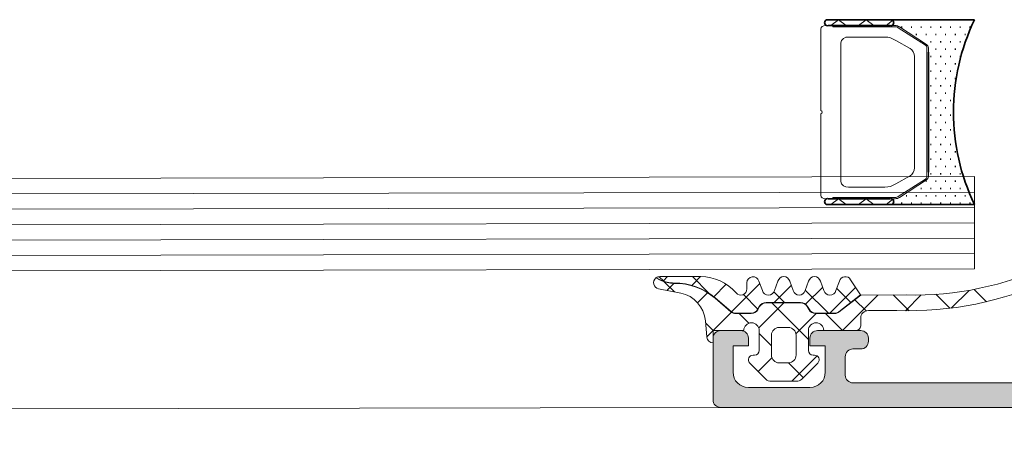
# Model space of a CAD drawing. Header units: millimetres. Extents: x -469965 to -394737, y -22321 to 14469.
# Tile 100 of 256: x -432649 to -432585, y -19817 to -19790. Entities that reach past the tile are written whole.
import ezdxf

# ---------------------------------------------------------------- set-up
doc = ezdxf.new("R2010")
doc.units = ezdxf.units.MM
doc.header["$MEASUREMENT"] = 0
for name, color, linetype, lineweight in [('New_2-0_Pen_No__30', 134, 'Continuous', 35), ('New_A-13-UKS_Pen_No__250', 7, 'Continuous', 13), ('New_A-13-UKS_Pen_No__7', 7, 'Continuous', 15), ('New_S11_Stahl_Kontur_Pen_No__250', 7, 'Continuous', 13)]:
    doc.layers.add(name, color=color, linetype=linetype, lineweight=lineweight)
doc.layers.add('New_3-0_Pen_No__84', color=7, linetype='Continuous', lineweight=15, true_color=0x41c341)

msp = doc.modelspace()

# ---------------------------------------------------------------- hatches: boundary and pattern name
at = {"layer": 'New_A-13-UKS_Pen_No__250', "linetype": 'Continuous', "lineweight": 13}
h = msp.add_hatch(color=7, dxfattribs=at)
h.paths.add_polyline_path([(-432603.837, -19811.009), (-432603.845, -19811.096), (-432603.845, -19815.096), (-432603.839, -19815.175), (-432603.821, -19815.251), (-432603.791, -19815.323), (-432603.75, -19815.39), (-432603.699, -19815.45), (-432603.639, -19815.501), (-432603.572, -19815.542), (-432603.5, -19815.572), (-432603.423, -19815.59), (-432603.345, -19815.596), (-432534.845, -19815.596), (-432534.845, -19812.196), (-432535.945, -19811.096), (-432536.545, -19811.096), (-432536.545, -19812.796), (-432536.546, -19812.845), (-432536.55, -19812.894), (-432536.556, -19812.943), (-432536.564, -19812.991), (-432536.575, -19813.039), (-432536.588, -19813.087), (-432536.603, -19813.133), (-432536.621, -19813.179), (-432536.641, -19813.224), (-432536.663, -19813.268), (-432536.687, -19813.31), (-432536.714, -19813.352), (-432536.742, -19813.392), (-432536.772, -19813.431), (-432536.804, -19813.468), (-432536.838, -19813.503), (-432536.873, -19813.537), (-432536.911, -19813.569), (-432536.949, -19813.6), (-432536.989, -19813.628), (-432537.031, -19813.654), (-432537.074, -19813.678), (-432537.117, -19813.7), (-432537.162, -19813.72), (-432537.208, -19813.738), (-432537.255, -19813.753), (-432537.302, -19813.766), (-432537.35, -19813.777), (-432537.398, -19813.785), (-432537.447, -19813.791), (-432537.496, -19813.795), (-432537.545, -19813.796), (-432540.845, -19813.796), (-432540.894, -19813.795), (-432540.943, -19813.791), (-432540.992, -19813.785), (-432541.04, -19813.777), (-432541.088, -19813.766), (-432541.135, -19813.753), (-432541.182, -19813.738), (-432541.228, -19813.72), (-432541.273, -19813.7), (-432541.316, -19813.678), (-432541.359, -19813.654), (-432541.401, -19813.628), (-432541.441, -19813.6), (-432541.479, -19813.569), (-432541.517, -19813.537), (-432541.552, -19813.503), (-432541.586, -19813.468), (-432541.618, -19813.431), (-432541.648, -19813.392), (-432541.676, -19813.352), (-432541.703, -19813.31), (-432541.727, -19813.268), (-432541.749, -19813.224), (-432541.769, -19813.179), (-432541.787, -19813.133), (-432541.802, -19813.087), (-432541.815, -19813.039), (-432541.826, -19812.991), (-432541.834, -19812.943), (-432541.84, -19812.894), (-432541.844, -19812.845), (-432541.845, -19812.796), (-432541.845, -19805.596), (-432541.844, -19805.572), (-432541.843, -19805.547), (-432541.84, -19805.523), (-432541.835, -19805.499), (-432541.83, -19805.475), (-432541.824, -19805.451), (-432541.816, -19805.428), (-432541.807, -19805.405), (-432541.797, -19805.383), (-432541.786, -19805.361), (-432541.774, -19805.339), (-432541.761, -19805.319), (-432541.747, -19805.298), (-432541.732, -19805.279), (-432541.716, -19805.261), (-432541.699, -19805.243), (-432541.681, -19805.226), (-432541.662, -19805.21), (-432541.643, -19805.195), (-432541.623, -19805.181), (-432541.602, -19805.167), (-432541.581, -19805.155), (-432541.559, -19805.144), (-432541.536, -19805.134), (-432541.513, -19805.126), (-432541.49, -19805.118), (-432541.467, -19805.111), (-432541.443, -19805.106), (-432541.418, -19805.102), (-432541.394, -19805.099), (-432541.37, -19805.097), (-432541.345, -19805.096), (-432535.545, -19805.096), (-432535.467, -19805.09), (-432535.391, -19805.072), (-432535.318, -19805.042), (-432535.251, -19805.001), (-432535.191, -19804.95), (-432535.141, -19804.89), (-432535.1, -19804.823), (-432535.07, -19804.751), (-432535.051, -19804.675), (-432535.045, -19804.596), (-432535.045, -19803.096), (-432535.067, -19803.089), (-432535.087, -19803.08), (-432535.107, -19803.069), (-432535.127, -19803.057), (-432535.145, -19803.043), (-432535.153, -19803.036), (-432535.162, -19803.028), (-432535.169, -19803.02), (-432535.184, -19803.003), (-432535.198, -19802.984), (-432535.21, -19802.965), (-432535.22, -19802.945), (-432535.229, -19802.924), (-432535.235, -19802.902), (-432535.24, -19802.88), (-432535.244, -19802.857), (-432535.245, -19802.834), (-432535.245, -19802.358), (-432535.244, -19802.335), (-432535.24, -19802.313), (-432535.235, -19802.291), (-432535.229, -19802.269), (-432535.22, -19802.248), (-432535.21, -19802.228), (-432535.198, -19802.208), (-432535.184, -19802.19), (-432535.169, -19802.173), (-432535.162, -19802.165), (-432535.153, -19802.157), (-432535.136, -19802.142), (-432535.117, -19802.129), (-432535.098, -19802.118), (-432535.077, -19802.108), (-432535.056, -19802.1), (-432535.045, -19802.096), (-432535.045, -19800.216), (-432535.049, -19800.169), (-432535.06, -19800.124), (-432535.078, -19800.08), (-432535.102, -19800.04), (-432535.133, -19800.004), (-432535.169, -19799.974), (-432535.209, -19799.949), (-432535.252, -19799.931), (-432535.298, -19799.92), (-432535.345, -19799.916), (-432536.325, -19799.916), (-432536.372, -19799.92), (-432536.418, -19799.931), (-432536.461, -19799.949), (-432536.501, -19799.974), (-432536.537, -19800.004), (-432536.568, -19800.04), (-432536.592, -19800.08), (-432536.61, -19800.124), (-432536.621, -19800.169), (-432536.625, -19800.216), (-432536.625, -19802.982), (-432536.627, -19803), (-432536.632, -19803.017), (-432536.637, -19803.028), (-432536.642, -19803.038), (-432536.649, -19803.048), (-432536.656, -19803.057), (-432536.664, -19803.065), (-432536.674, -19803.073), (-432536.683, -19803.079), (-432536.694, -19803.085), (-432536.71, -19803.091), (-432536.727, -19803.095), (-432536.745, -19803.096), (-432541.045, -19803.096), (-432541.069, -19803.096), (-432541.094, -19803.094), (-432541.118, -19803.091), (-432541.142, -19803.087), (-432541.166, -19803.081), (-432541.19, -19803.075), (-432541.213, -19803.067), (-432541.236, -19803.058), (-432541.259, -19803.048), (-432541.281, -19803.037), (-432541.302, -19803.025), (-432541.323, -19803.012), (-432541.343, -19802.998), (-432541.362, -19802.983), (-432541.381, -19802.967), (-432541.398, -19802.95), (-432541.415, -19802.932), (-432541.431, -19802.914), (-432541.446, -19802.894), (-432541.461, -19802.874), (-432541.474, -19802.854), (-432541.486, -19802.832), (-432541.497, -19802.81), (-432541.507, -19802.788), (-432541.516, -19802.765), (-432541.523, -19802.742), (-432541.53, -19802.718), (-432541.535, -19802.694), (-432541.539, -19802.67), (-432541.542, -19802.645), (-432541.544, -19802.621), (-432541.545, -19802.596), (-432541.545, -19801.896), (-432540.157, -19799.492), (-432540.149, -19799.469), (-432540.145, -19799.445), (-432540.145, -19799.421), (-432540.15, -19799.397), (-432540.158, -19799.375), (-432540.171, -19799.354), (-432540.187, -19799.336), (-432540.205, -19799.32), (-432540.226, -19799.309), (-432540.249, -19799.301), (-432540.273, -19799.297), (-432540.297, -19799.297), (-432541.113, -19799.446), (-432541.893, -19799.729), (-432542.616, -19800.137), (-432543.261, -19800.658), (-432543.811, -19801.279), (-432544.251, -19801.982), (-432544.569, -19802.749), (-432544.575, -19802.767), (-432544.582, -19802.786), (-432544.59, -19802.804), (-432544.599, -19802.822), (-432544.608, -19802.839), (-432544.618, -19802.856), (-432544.628, -19802.873), (-432544.639, -19802.889), (-432544.651, -19802.905), (-432544.664, -19802.92), (-432544.677, -19802.935), (-432544.69, -19802.949), (-432544.705, -19802.963), (-432544.719, -19802.976), (-432544.734, -19802.988), (-432544.75, -19803), (-432544.766, -19803.012), (-432544.783, -19803.022), (-432544.8, -19803.032), (-432544.817, -19803.042), (-432544.835, -19803.05), (-432544.853, -19803.058), (-432544.871, -19803.065), (-432544.89, -19803.072), (-432544.909, -19803.078), (-432544.928, -19803.083), (-432544.947, -19803.087), (-432544.966, -19803.09), (-432544.986, -19803.093), (-432545.006, -19803.095), (-432545.025, -19803.096), (-432545.045, -19803.096), (-432563.845, -19803.096), (-432563.865, -19803.096), (-432563.885, -19803.095), (-432563.904, -19803.093), (-432563.924, -19803.09), (-432563.943, -19803.087), (-432563.962, -19803.083), (-432563.981, -19803.078), (-432564, -19803.072), (-432564.019, -19803.065), (-432564.037, -19803.058), (-432564.055, -19803.05), (-432564.073, -19803.042), (-432564.09, -19803.032), (-432564.107, -19803.022), (-432564.124, -19803.012), (-432564.14, -19803), (-432564.156, -19802.988), (-432564.171, -19802.976), (-432564.185, -19802.963), (-432564.2, -19802.949), (-432564.213, -19802.935), (-432564.226, -19802.92), (-432564.239, -19802.905), (-432564.251, -19802.889), (-432564.262, -19802.873), (-432564.272, -19802.856), (-432564.282, -19802.839), (-432564.292, -19802.822), (-432564.3, -19802.804), (-432564.308, -19802.786), (-432564.315, -19802.768), (-432564.321, -19802.749), (-432564.639, -19801.982), (-432565.08, -19801.279), (-432565.63, -19800.658), (-432566.276, -19800.136), (-432566.999, -19799.729), (-432567.78, -19799.447), (-432568.596, -19799.298), (-432568.618, -19799.298), (-432568.64, -19799.301), (-432568.661, -19799.307), (-432568.681, -19799.317), (-432568.699, -19799.331), (-432568.714, -19799.346), (-432568.727, -19799.364), (-432568.737, -19799.384), (-432568.743, -19799.405), (-432568.746, -19799.427), (-432568.745, -19799.449), (-432568.741, -19799.471), (-432568.733, -19799.492), (-432567.345, -19801.896), (-432567.345, -19802.596), (-432567.346, -19802.621), (-432567.348, -19802.645), (-432567.351, -19802.67), (-432567.355, -19802.694), (-432567.36, -19802.718), (-432567.367, -19802.742), (-432567.374, -19802.765), (-432567.383, -19802.788), (-432567.393, -19802.81), (-432567.404, -19802.832), (-432567.416, -19802.854), (-432567.429, -19802.874), (-432567.444, -19802.894), (-432567.459, -19802.914), (-432567.475, -19802.932), (-432567.492, -19802.95), (-432567.509, -19802.967), (-432567.528, -19802.983), (-432567.547, -19802.998), (-432567.567, -19803.012), (-432567.588, -19803.025), (-432567.609, -19803.037), (-432567.631, -19803.048), (-432567.654, -19803.058), (-432567.677, -19803.067), (-432567.7, -19803.075), (-432567.724, -19803.081), (-432567.748, -19803.087), (-432567.772, -19803.091), (-432567.796, -19803.094), (-432567.821, -19803.096), (-432567.845, -19803.096), (-432572.151, -19803.096), (-432572.168, -19803.094), (-432572.185, -19803.089), (-432572.196, -19803.085), (-432572.207, -19803.079), (-432572.217, -19803.073), (-432572.226, -19803.065), (-432572.234, -19803.057), (-432572.241, -19803.048), (-432572.248, -19803.038), (-432572.254, -19803.028), (-432572.26, -19803.011), (-432572.264, -19802.994), (-432572.265, -19802.976), (-432572.265, -19800.216), (-432572.269, -19800.169), (-432572.28, -19800.124), (-432572.298, -19800.08), (-432572.322, -19800.04), (-432572.353, -19800.004), (-432572.389, -19799.974), (-432572.429, -19799.949), (-432572.472, -19799.931), (-432572.518, -19799.92), (-432572.565, -19799.916), (-432573.545, -19799.916), (-432573.592, -19799.92), (-432573.638, -19799.931), (-432573.681, -19799.949), (-432573.721, -19799.974), (-432573.757, -19800.004), (-432573.788, -19800.04), (-432573.812, -19800.08), (-432573.83, -19800.124), (-432573.841, -19800.169), (-432573.845, -19800.216), (-432573.845, -19802.096), (-432573.824, -19802.104), (-432573.803, -19802.113), (-432573.783, -19802.123), (-432573.763, -19802.136), (-432573.745, -19802.15), (-432573.729, -19802.165), (-432573.721, -19802.173), (-432573.706, -19802.19), (-432573.692, -19802.208), (-432573.68, -19802.228), (-432573.67, -19802.248), (-432573.662, -19802.269), (-432573.655, -19802.291), (-432573.65, -19802.313), (-432573.646, -19802.335), (-432573.645, -19802.358), (-432573.645, -19802.834), (-432573.646, -19802.857), (-432573.65, -19802.88), (-432573.655, -19802.902), (-432573.662, -19802.924), (-432573.67, -19802.945), (-432573.68, -19802.965), (-432573.692, -19802.984), (-432573.706, -19803.003), (-432573.721, -19803.02), (-432573.729, -19803.028), (-432573.737, -19803.036), (-432573.754, -19803.05), (-432573.773, -19803.063), (-432573.793, -19803.075), (-432573.813, -19803.085), (-432573.834, -19803.093), (-432573.845, -19803.096), (-432573.845, -19804.496), (-432573.839, -19804.575), (-432573.821, -19804.651), (-432573.791, -19804.723), (-432573.75, -19804.79), (-432573.699, -19804.85), (-432573.639, -19804.901), (-432573.572, -19804.942), (-432573.5, -19804.972), (-432573.423, -19804.99), (-432573.345, -19804.996), (-432572.345, -19804.996), (-432572.321, -19804.997), (-432572.296, -19804.999), (-432572.272, -19805.002), (-432572.247, -19805.006), (-432572.224, -19805.011), (-432572.2, -19805.018), (-432572.177, -19805.026), (-432572.154, -19805.034), (-432572.131, -19805.044), (-432572.109, -19805.055), (-432572.088, -19805.067), (-432572.067, -19805.081), (-432572.047, -19805.095), (-432572.028, -19805.11), (-432572.009, -19805.126), (-432571.991, -19805.143), (-432571.975, -19805.161), (-432571.959, -19805.179), (-432571.943, -19805.198), (-432571.929, -19805.219), (-432571.916, -19805.239), (-432571.904, -19805.261), (-432571.893, -19805.283), (-432571.883, -19805.305), (-432571.874, -19805.328), (-432571.867, -19805.351), (-432571.86, -19805.375), (-432571.855, -19805.399), (-432571.85, -19805.423), (-432571.847, -19805.447), (-432571.846, -19805.472), (-432571.845, -19805.496), (-432571.845, -19812.652), (-432571.846, -19812.699), (-432571.85, -19812.746), (-432571.855, -19812.793), (-432571.863, -19812.84), (-432571.873, -19812.886), (-432571.885, -19812.932), (-432571.899, -19812.977), (-432571.916, -19813.021), (-432571.934, -19813.065), (-432571.955, -19813.107), (-432571.977, -19813.149), (-432572.002, -19813.189), (-432572.028, -19813.229), (-432572.056, -19813.267), (-432572.086, -19813.303), (-432572.118, -19813.338), (-432572.151, -19813.372), (-432572.186, -19813.404), (-432572.222, -19813.434), (-432572.26, -19813.463), (-432572.299, -19813.49), (-432572.339, -19813.515), (-432572.381, -19813.538), (-432572.423, -19813.558), (-432572.467, -19813.577), (-432572.511, -19813.594), (-432572.556, -19813.609), (-432572.601, -19813.622), (-432572.647, -19813.632), (-432572.694, -19813.64), (-432572.741, -19813.646), (-432572.788, -19813.65), (-432578.845, -19813.996), (-432594.745, -19813.996), (-432594.77, -19813.996), (-432594.794, -19813.994), (-432594.818, -19813.991), (-432594.843, -19813.987), (-432594.867, -19813.981), (-432594.89, -19813.975), (-432594.913, -19813.967), (-432594.936, -19813.958), (-432594.959, -19813.948), (-432594.981, -19813.937), (-432595.002, -19813.925), (-432595.023, -19813.912), (-432595.043, -19813.898), (-432595.062, -19813.883), (-432595.081, -19813.867), (-432595.099, -19813.85), (-432595.116, -19813.832), (-432595.132, -19813.814), (-432595.147, -19813.794), (-432595.161, -19813.774), (-432595.174, -19813.753), (-432595.186, -19813.732), (-432595.197, -19813.71), (-432595.207, -19813.688), (-432595.216, -19813.665), (-432595.223, -19813.641), (-432595.23, -19813.618), (-432595.235, -19813.594), (-432595.24, -19813.57), (-432595.243, -19813.545), (-432595.244, -19813.521), (-432595.245, -19813.496), (-432595.245, -19812.296), (-432595.244, -19812.272), (-432595.243, -19812.247), (-432595.24, -19812.223), (-432595.235, -19812.199), (-432595.23, -19812.175), (-432595.223, -19812.151), (-432595.216, -19812.128), (-432595.207, -19812.105), (-432595.197, -19812.083), (-432595.186, -19812.061), (-432595.174, -19812.039), (-432595.161, -19812.019), (-432595.147, -19811.998), (-432595.132, -19811.979), (-432595.116, -19811.961), (-432595.099, -19811.943), (-432595.081, -19811.926), (-432595.062, -19811.91), (-432595.043, -19811.895), (-432595.023, -19811.881), (-432595.002, -19811.867), (-432594.981, -19811.855), (-432594.959, -19811.844), (-432594.936, -19811.834), (-432594.913, -19811.826), (-432594.89, -19811.818), (-432594.867, -19811.811), (-432594.843, -19811.806), (-432594.818, -19811.802), (-432594.794, -19811.799), (-432594.77, -19811.797), (-432594.745, -19811.796), (-432594.245, -19811.796), (-432594.167, -19811.79), (-432594.091, -19811.772), (-432594.018, -19811.742), (-432593.951, -19811.701), (-432593.891, -19811.65), (-432593.841, -19811.59), (-432593.8, -19811.523), (-432593.769, -19811.451), (-432593.751, -19811.375), (-432593.745, -19811.296), (-432593.745, -19811.096), (-432593.753, -19811.009), (-432593.775, -19810.925), (-432593.812, -19810.846), (-432593.862, -19810.775), (-432593.924, -19810.713), (-432593.995, -19810.663), (-432594.074, -19810.626), (-432594.158, -19810.604), (-432594.245, -19810.596), (-432597.045, -19810.596), (-432597.123, -19810.602), (-432597.2, -19810.621), (-432597.272, -19810.651), (-432597.339, -19810.692), (-432597.399, -19810.743), (-432597.45, -19810.802), (-432597.491, -19810.869), (-432597.521, -19810.942), (-432597.539, -19811.018), (-432597.545, -19811.096), (-432597.545, -19811.596), (-432596.545, -19811.596), (-432596.545, -19813.296), (-432596.546, -19813.345), (-432596.55, -19813.394), (-432596.556, -19813.443), (-432596.564, -19813.491), (-432596.575, -19813.539), (-432596.588, -19813.587), (-432596.603, -19813.633), (-432596.621, -19813.679), (-432596.641, -19813.724), (-432596.663, -19813.768), (-432596.687, -19813.81), (-432596.714, -19813.852), (-432596.742, -19813.892), (-432596.772, -19813.931), (-432596.804, -19813.968), (-432596.838, -19814.003), (-432596.873, -19814.037), (-432596.911, -19814.069), (-432596.949, -19814.1), (-432596.989, -19814.128), (-432597.031, -19814.154), (-432597.074, -19814.178), (-432597.117, -19814.2), (-432597.162, -19814.22), (-432597.208, -19814.238), (-432597.255, -19814.253), (-432597.302, -19814.266), (-432597.35, -19814.277), (-432597.398, -19814.285), (-432597.447, -19814.291), (-432597.496, -19814.295), (-432597.545, -19814.296), (-432601.545, -19814.296), (-432601.594, -19814.295), (-432601.643, -19814.291), (-432601.692, -19814.285), (-432601.74, -19814.277), (-432601.788, -19814.266), (-432601.835, -19814.253), (-432601.882, -19814.238), (-432601.928, -19814.22), (-432601.973, -19814.2), (-432602.016, -19814.178), (-432602.059, -19814.154), (-432602.101, -19814.128), (-432602.141, -19814.1), (-432602.179, -19814.069), (-432602.217, -19814.037), (-432602.252, -19814.003), (-432602.286, -19813.968), (-432602.318, -19813.931), (-432602.348, -19813.892), (-432602.377, -19813.852), (-432602.403, -19813.81), (-432602.427, -19813.768), (-432602.449, -19813.724), (-432602.469, -19813.679), (-432602.487, -19813.633), (-432602.502, -19813.587), (-432602.515, -19813.539), (-432602.526, -19813.491), (-432602.534, -19813.443), (-432602.54, -19813.394), (-432602.544, -19813.345), (-432602.545, -19813.296), (-432602.545, -19811.596), (-432601.545, -19811.596), (-432601.545, -19811.096), (-432601.551, -19811.018), (-432601.57, -19810.942), (-432601.6, -19810.869), (-432601.641, -19810.802), (-432601.691, -19810.743), (-432601.751, -19810.692), (-432601.818, -19810.651), (-432601.89, -19810.621), (-432601.967, -19810.602), (-432602.045, -19810.596), (-432603.345, -19810.596), (-432603.432, -19810.604), (-432603.516, -19810.626), (-432603.595, -19810.663), (-432603.666, -19810.713), (-432603.728, -19810.775), (-432603.778, -19810.846), (-432603.815, -19810.925)])
h.paths.add_polyline_path([(-432570.445, -19813.496), (-432570.445, -19805.296), (-432570.444, -19805.272), (-432570.443, -19805.247), (-432570.44, -19805.223), (-432570.435, -19805.199), (-432570.43, -19805.175), (-432570.424, -19805.151), (-432570.416, -19805.128), (-432570.407, -19805.105), (-432570.397, -19805.083), (-432570.386, -19805.061), (-432570.374, -19805.039), (-432570.361, -19805.019), (-432570.347, -19804.998), (-432570.332, -19804.979), (-432570.316, -19804.961), (-432570.299, -19804.943), (-432570.281, -19804.926), (-432570.262, -19804.91), (-432570.243, -19804.895), (-432570.223, -19804.881), (-432570.202, -19804.867), (-432570.181, -19804.855), (-432570.159, -19804.844), (-432570.136, -19804.834), (-432570.113, -19804.826), (-432570.09, -19804.818), (-432570.067, -19804.811), (-432570.043, -19804.806), (-432570.018, -19804.802), (-432569.994, -19804.799), (-432569.97, -19804.797), (-432569.945, -19804.796), (-432543.745, -19804.796), (-432543.721, -19804.797), (-432543.696, -19804.799), (-432543.672, -19804.802), (-432543.647, -19804.806), (-432543.624, -19804.811), (-432543.6, -19804.818), (-432543.577, -19804.826), (-432543.554, -19804.834), (-432543.531, -19804.844), (-432543.509, -19804.855), (-432543.488, -19804.867), (-432543.467, -19804.881), (-432543.447, -19804.895), (-432543.428, -19804.91), (-432543.409, -19804.926), (-432543.391, -19804.943), (-432543.375, -19804.961), (-432543.359, -19804.979), (-432543.343, -19804.998), (-432543.329, -19805.019), (-432543.316, -19805.039), (-432543.304, -19805.061), (-432543.293, -19805.083), (-432543.283, -19805.105), (-432543.274, -19805.128), (-432543.267, -19805.151), (-432543.26, -19805.175), (-432543.255, -19805.199), (-432543.25, -19805.223), (-432543.247, -19805.247), (-432543.246, -19805.272), (-432543.245, -19805.296), (-432543.245, -19813.496), (-432543.246, -19813.521), (-432543.247, -19813.545), (-432543.25, -19813.57), (-432543.255, -19813.594), (-432543.26, -19813.618), (-432543.267, -19813.641), (-432543.274, -19813.665), (-432543.283, -19813.688), (-432543.293, -19813.71), (-432543.304, -19813.732), (-432543.316, -19813.753), (-432543.329, -19813.774), (-432543.343, -19813.794), (-432543.359, -19813.814), (-432543.375, -19813.832), (-432543.391, -19813.85), (-432543.409, -19813.867), (-432543.428, -19813.883), (-432543.447, -19813.898), (-432543.467, -19813.912), (-432543.488, -19813.925), (-432543.509, -19813.937), (-432543.531, -19813.948), (-432543.554, -19813.958), (-432543.577, -19813.967), (-432543.6, -19813.975), (-432543.624, -19813.981), (-432543.647, -19813.987), (-432543.672, -19813.991), (-432543.696, -19813.994), (-432543.721, -19813.996), (-432543.745, -19813.996), (-432569.945, -19813.996), (-432569.97, -19813.996), (-432569.994, -19813.994), (-432570.018, -19813.991), (-432570.043, -19813.987), (-432570.067, -19813.981), (-432570.09, -19813.975), (-432570.113, -19813.967), (-432570.136, -19813.958), (-432570.159, -19813.948), (-432570.181, -19813.937), (-432570.202, -19813.925), (-432570.223, -19813.912), (-432570.243, -19813.898), (-432570.262, -19813.883), (-432570.281, -19813.867), (-432570.299, -19813.85), (-432570.316, -19813.832), (-432570.332, -19813.814), (-432570.347, -19813.794), (-432570.361, -19813.774), (-432570.374, -19813.753), (-432570.386, -19813.732), (-432570.397, -19813.71), (-432570.407, -19813.688), (-432570.416, -19813.665), (-432570.424, -19813.641), (-432570.43, -19813.618), (-432570.435, -19813.594), (-432570.44, -19813.57), (-432570.443, -19813.545), (-432570.444, -19813.521)], flags=0)

# ---------------------------------------------------------------- linework, layer by layer
at = {"layer": 'New_2-0_Pen_No__30', "color": 134, "linetype": 'Continuous', "lineweight": 35}
for p, q in [((-432596.345, -19790.405), (-432592.345, -19790.405)), ((-432592.345, -19790.78), (-432596.345, -19790.78)), ((-432592.345, -19790.405), (-432586.845, -19790.405)), ((-432591.608, -19790.881), (-432591.558, -19790.881)), ((-432590.973, -19790.881), (-432590.923, -19790.881)), ((-432590.655, -19791.358), (-432590.605, -19791.358)), ((-432590.338, -19790.881), (-432590.288, -19790.881)), ((-432590.02, -19791.358), (-432589.97, -19791.358)), ((-432589.703, -19790.881), (-432589.653, -19790.881)), ((-432589.385, -19791.358), (-432589.335, -19791.358)), ((-432589.068, -19790.881), (-432589.018, -19790.881)), ((-432588.75, -19791.358), (-432588.7, -19791.358)), ((-432588.433, -19790.881), (-432588.383, -19790.881)), ((-432588.115, -19791.358), (-432588.065, -19791.358)), ((-432587.798, -19790.881), (-432587.748, -19790.881)), ((-432587.48, -19791.358), (-432587.43, -19791.358)), ((-432587.163, -19790.881), (-432587.113, -19790.881)), ((-432590.338, -19791.834), (-432590.288, -19791.834)), ((-432589.703, -19791.834), (-432589.653, -19791.834)), ((-432589.068, -19791.834), (-432589.018, -19791.834)), ((-432588.433, -19791.834), (-432588.383, -19791.834)), ((-432587.798, -19791.834), (-432587.748, -19791.834)), ((-432589.845, -19800.297), (-432589.845, -19792.513)), ((-432589.385, -19792.31), (-432589.335, -19792.31)), ((-432588.75, -19792.31), (-432588.7, -19792.31)), ((-432588.115, -19792.31), (-432588.065, -19792.31)), ((-432589.703, -19792.786), (-432589.653, -19792.786)), ((-432589.385, -19793.263), (-432589.335, -19793.263)), ((-432589.068, -19792.786), (-432589.018, -19792.786)), ((-432588.75, -19793.263), (-432588.7, -19793.263)), ((-432588.433, -19792.786), (-432588.383, -19792.786)), ((-432588.115, -19793.263), (-432588.065, -19793.263)), ((-432587.798, -19792.786), (-432587.748, -19792.786)), ((-432589.703, -19793.739), (-432589.653, -19793.739)), ((-432589.068, -19793.739), (-432589.018, -19793.739)), ((-432588.433, -19793.739), (-432588.383, -19793.739)), ((-432589.385, -19794.215), (-432589.335, -19794.215)), ((-432588.75, -19794.215), (-432588.7, -19794.215)), ((-432588.115, -19794.215), (-432588.065, -19794.215)), ((-432589.703, -19794.691), (-432589.653, -19794.691)), ((-432589.385, -19795.168), (-432589.335, -19795.168)), ((-432589.068, -19794.691), (-432589.018, -19794.691)), ((-432588.75, -19795.168), (-432588.7, -19795.168)), ((-432588.433, -19794.691), (-432588.383, -19794.691)), ((-432589.703, -19795.644), (-432589.653, -19795.644)), ((-432589.068, -19795.644), (-432589.018, -19795.644)), ((-432588.433, -19795.644), (-432588.383, -19795.644)), ((-432589.385, -19796.12), (-432589.335, -19796.12)), ((-432588.75, -19796.12), (-432588.7, -19796.12)), ((-432589.703, -19796.596), (-432589.653, -19796.596)), ((-432589.385, -19797.073), (-432589.335, -19797.073)), ((-432589.068, -19796.596), (-432589.018, -19796.596)), ((-432588.75, -19797.073), (-432588.7, -19797.073)), ((-432588.433, -19796.596), (-432588.383, -19796.596)), ((-432589.703, -19797.549), (-432589.653, -19797.549)), ((-432589.068, -19797.549), (-432589.018, -19797.549)), ((-432588.433, -19797.549), (-432588.383, -19797.549)), ((-432589.703, -19798.501), (-432589.653, -19798.501)), ((-432589.385, -19798.025), (-432589.335, -19798.025)), ((-432589.068, -19798.501), (-432589.018, -19798.501)), ((-432588.75, -19798.025), (-432588.7, -19798.025)), ((-432588.433, -19798.501), (-432588.383, -19798.501)), ((-432589.385, -19798.978), (-432589.335, -19798.978)), ((-432588.75, -19798.978), (-432588.7, -19798.978)), ((-432588.115, -19798.978), (-432588.065, -19798.978)), ((-432589.703, -19799.454), (-432589.653, -19799.454)), ((-432589.068, -19799.454), (-432589.018, -19799.454)), ((-432588.433, -19799.454), (-432588.383, -19799.454)), ((-432589.703, -19800.406), (-432589.653, -19800.406)), ((-432589.385, -19799.93), (-432589.335, -19799.93)), ((-432589.068, -19800.406), (-432589.018, -19800.406)), ((-432588.75, -19799.93), (-432588.7, -19799.93)), ((-432588.433, -19800.406), (-432588.383, -19800.406)), ((-432588.115, -19799.93), (-432588.065, -19799.93)), ((-432587.798, -19800.406), (-432587.748, -19800.406)), ((-432590.02, -19800.883), (-432589.97, -19800.883)), ((-432589.385, -19800.883), (-432589.335, -19800.883)), ((-432588.75, -19800.883), (-432588.7, -19800.883)), ((-432588.115, -19800.883), (-432588.065, -19800.883)), ((-432587.48, -19800.883), (-432587.43, -19800.883)), ((-432590.338, -19801.359), (-432590.288, -19801.359)), ((-432589.703, -19801.359), (-432589.653, -19801.359)), ((-432589.068, -19801.359), (-432589.018, -19801.359)), ((-432588.433, -19801.359), (-432588.383, -19801.359)), ((-432587.798, -19801.359), (-432587.748, -19801.359)), ((-432596.345, -19802.03), (-432592.345, -19802.03)), ((-432591.608, -19802.311), (-432591.558, -19802.311)), ((-432591.29, -19801.835), (-432591.24, -19801.835)), ((-432590.973, -19802.311), (-432590.923, -19802.311)), ((-432590.655, -19801.835), (-432590.605, -19801.835)), ((-432590.338, -19802.311), (-432590.288, -19802.311)), ((-432590.02, -19801.835), (-432589.97, -19801.835)), ((-432589.703, -19802.311), (-432589.653, -19802.311)), ((-432589.385, -19801.835), (-432589.335, -19801.835)), ((-432589.068, -19802.311), (-432589.018, -19802.311)), ((-432588.75, -19801.835), (-432588.7, -19801.835)), ((-432588.433, -19802.311), (-432588.383, -19802.311)), ((-432588.115, -19801.835), (-432588.065, -19801.835)), ((-432587.798, -19802.311), (-432587.748, -19802.311)), ((-432587.48, -19801.835), (-432587.43, -19801.835)), ((-432587.163, -19802.311), (-432587.113, -19802.311)), ((-432592.345, -19802.405), (-432596.345, -19802.405)), ((-432586.845, -19802.405), (-432592.345, -19802.405))]:
    msp.add_line(p, q, dxfattribs=at)
for centre, radius, start, end in [((-432596.4, -19790.593), 0.195, 73.7398, 286.2602), ((-432592.29, -19790.593), 0.195, 253.7398, 106.2602), ((-432592.29, -19790.593), 0.195, 253.7398, 106.2602), ((-432574.391, -19796.405), 13.824, 154.27593, 205.72407), ((-432596.4, -19802.218), 0.195, 73.7398, 286.2602), ((-432592.29, -19802.218), 0.195, 253.7398, 106.2602), ((-432592.29, -19802.218), 0.195, 253.7398, 106.2602)]:
    msp.add_arc(centre, radius, start, end, dxfattribs=at)
at = {"layer": 'New_3-0_Pen_No__84', "color": 95, "linetype": 'Continuous', "lineweight": 15, "true_color": 0x41c341}
for p, q in [((-432595.687, -19790.405), (-432596.187, -19790.78)), ((-432595.187, -19790.78), (-432595.687, -19790.405)), ((-432593.891, -19790.405), (-432594.391, -19790.78)), ((-432593.391, -19790.78), (-432593.891, -19790.405)), ((-432592.168, -19790.46), (-432592.595, -19790.78)), ((-432595.687, -19802.03), (-432596.187, -19802.405)), ((-432595.187, -19802.405), (-432595.687, -19802.03)), ((-432593.891, -19802.03), (-432594.391, -19802.405)), ((-432593.391, -19802.405), (-432593.891, -19802.03)), ((-432592.168, -19802.085), (-432592.595, -19802.405))]:
    msp.add_line(p, q, dxfattribs=at)
at = {"layer": 'New_A-13-UKS_Pen_No__250', "color": 7, "linetype": 'Continuous', "lineweight": 13}
for p, q in [((-432586.845, -19800.596), (-433508.945, -19802.405)), ((-432586.845, -19806.596), (-432586.845, -19800.596)), ((-432586.845, -19801.596), (-433508.945, -19803.405)), ((-432586.845, -19802.596), (-433508.945, -19804.405)), ((-432586.845, -19803.596), (-433508.945, -19805.405)), ((-432586.845, -19804.596), (-433508.945, -19806.405)), ((-432586.845, -19805.596), (-433508.945, -19807.405)), ((-432586.845, -19806.596), (-433508.945, -19808.405)), ((-432607.043, -19807.398), (-432607.344, -19807.098)), ((-432606.811, -19807.096), (-432607.094, -19807.38)), ((-432606.351, -19808.09), (-432607.011, -19807.43)), ((-432604.656, -19807.096), (-432605.222, -19807.663)), ((-432604.121, -19808.165), (-432605.19, -19807.096)), ((-432606.392, -19807.53), (-432606.854, -19807.992)), ((-432602.992, -19807.588), (-432603.801, -19808.397)), ((-432600.799, -19807.551), (-432602.638, -19809.389)), ((-432599.199, -19808.776), (-432599.892, -19808.084)), ((-432598.757, -19807.664), (-432599.87, -19808.776)), ((-432596.344, -19809.476), (-432597.848, -19807.972)), ((-432596.715, -19807.777), (-432597.826, -19808.888)), ((-432594.575, -19807.792), (-432596.259, -19809.476)), ((-432594.89, -19808.775), (-432595.806, -19807.859)), ((-432587.202, -19807.985), (-432588.353, -19809.136)), ((-432586.072, -19808.725), (-432586.873, -19807.924)), ((-432604.196, -19808.141), (-432604.846, -19808.791)), ((-432600.93, -19809.201), (-432601.873, -19808.258)), ((-432593.12, -19808.29), (-432595.426, -19810.596)), ((-432593.896, -19809.32), (-432594.624, -19808.592)), ((-432591.1, -19809.31), (-432592.125, -19808.285)), ((-432590.308, -19808.284), (-432591.332, -19809.309)), ((-432588.455, -19809.149), (-432589.359, -19808.244)), ((-432599.239, -19808.796), (-432600.873, -19810.431)), ((-432597.645, -19811.184), (-432600.032, -19808.796)), ((-432602.653, -19809.404), (-432604.246, -19810.998)), ((-432601.511, -19810.124), (-432602.139, -19809.496)), ((-432597.132, -19809.496), (-432598.452, -19810.816)), ((-432595.426, -19810.596), (-432596.526, -19809.496)), ((-432603.845, -19810.596), (-432604.323, -19810.118)), ((-432600.045, -19811.59), (-432600.845, -19810.79)), ((-432600.012, -19812.376), (-432600.901, -19813.265)), ((-432597.077, -19812.248), (-432598.726, -19813.896)), ((-432597.979, -19813.656), (-432598.939, -19812.696)), ((-433508.945, -19817.405), (-432603.345, -19815.596))]:
    msp.add_line(p, q, dxfattribs=at)
at = {"layer": 'New_A-13-UKS_Pen_No__7', "color": 7, "linetype": 'Continuous', "lineweight": 15}
for p, q in [((-432607.283, -19807.318), (-432607.556, -19807.181)), ((-432607.274, -19807.3), (-432607.538, -19807.168)), ((-432607.309, -19807.096), (-432604.637, -19807.096)), ((-432600.859, -19807.393), (-432600.631, -19808)), ((-432599.859, -19808), (-432599.631, -19807.393)), ((-432598.859, -19807.393), (-432598.631, -19808)), ((-432597.859, -19808), (-432597.631, -19807.393)), ((-432596.859, -19807.393), (-432596.631, -19808)), ((-432595.859, -19808), (-432595.631, -19807.393)), ((-432594.899, -19807.296), (-432594.256, -19808.279)), ((-432607.386, -19807.889), (-432605.948, -19808.169)), ((-432601.645, -19807.896), (-432601.645, -19807.496)), ((-432602.687, -19809.377), (-432603.713, -19808.496)), ((-432602.674, -19809.362), (-432603.7, -19808.481)), ((-432594.256, -19808.279), (-432595.657, -19809.374)), ((-432594.245, -19808.296), (-432595.644, -19809.39)), ((-432591.26, -19808.28), (-432594.245, -19808.296)), ((-432600.836, -19809.036), (-432600.951, -19809.236)), ((-432600.818, -19809.046), (-432600.934, -19809.246)), ((-432598.148, -19808.776), (-432600.385, -19808.776)), ((-432598.148, -19808.796), (-432600.385, -19808.796)), ((-432597.6, -19809.246), (-432597.715, -19809.046)), ((-432597.582, -19809.236), (-432597.698, -19809.036)), ((-432593.745, -19809.296), (-432591.888, -19809.296)), ((-432604.337, -19809.958), (-432604.244, -19811.031)), ((-432601.367, -19809.476), (-432602.364, -19809.476)), ((-432601.367, -19809.496), (-432602.364, -19809.496)), ((-432595.952, -19809.476), (-432597.167, -19809.476)), ((-432595.952, -19809.496), (-432597.167, -19809.496)), ((-432594.245, -19810.296), (-432594.245, -19809.796)), ((-432603.845, -19811.396), (-432603.845, -19810.596)), ((-432603.845, -19810.596), (-432601.845, -19810.596)), ((-432603.345, -19810.596), (-432602.045, -19810.596)), ((-432600.845, -19810.596), (-432600.845, -19811.896)), ((-432599.545, -19810.396), (-432598.945, -19810.396)), ((-432597.645, -19811.896), (-432597.645, -19810.596)), ((-432597.045, -19810.596), (-432594.245, -19810.596)), ((-432596.645, -19810.596), (-432594.545, -19810.596)), ((-432603.845, -19815.096), (-432603.845, -19811.096)), ((-432601.545, -19811.096), (-432601.545, -19811.596)), ((-432600.045, -19812.196), (-432600.045, -19810.896)), ((-432598.445, -19810.896), (-432598.445, -19812.196)), ((-432597.545, -19811.596), (-432597.545, -19811.096)), ((-432593.745, -19811.096), (-432593.745, -19811.296)), ((-432601.545, -19811.596), (-432602.545, -19811.596)), ((-432602.545, -19811.596), (-432602.545, -19813.296)), ((-432596.545, -19811.596), (-432597.545, -19811.596)), ((-432596.545, -19813.296), (-432596.545, -19811.596)), ((-432594.245, -19811.796), (-432594.745, -19811.796)), ((-432601.145, -19812.196), (-432601.245, -19812.196)), ((-432597.245, -19812.196), (-432597.345, -19812.196)), ((-432595.245, -19812.296), (-432595.245, -19813.496)), ((-432601.457, -19812.708), (-432600.417, -19813.75)), ((-432598.945, -19812.696), (-432599.545, -19812.696)), ((-432598.073, -19813.75), (-432597.033, -19812.708)), ((-432601.545, -19814.296), (-432597.545, -19814.296)), ((-432600.063, -19813.896), (-432598.427, -19813.896)), ((-432594.745, -19813.996), (-432578.845, -19813.996)), ((-432534.845, -19815.596), (-432603.345, -19815.596))]:
    msp.add_line(p, q, dxfattribs=at)
msp.add_lwpolyline([(-432592.673, -19791.53), (-432595.045, -19791.53)], dxfattribs=at)
for centre, radius, start, end in [((-432591.119, -19787.234), 22.076, 268.00252, 321.18125), ((-432590.692, -19788.034), 20.254, 268.39512, 322.12495), ((-432607.31, -19807.496), 0.4, 127.98606, 258.98944), ((-432607.31, -19807.496), 0.4, 89.91911, 124.77137), ((-432606.386, -19805.53), 2, 243.34521, 270.61887), ((-432606.386, -19805.53), 1.98, 243.34521, 270.61887), ((-432604.637, -19810.096), 3, 40.31982, 90.00133), ((-432601.245, -19807.496), 0.4, 14.99973, 179.99959), ((-432599.245, -19807.496), 0.4, 14.99959, 165.00041), ((-432597.245, -19807.496), 0.4, 14.9998, 165.0002), ((-432595.245, -19807.496), 0.4, 29.9998, 164.99982), ((-432606.321, -19811.534), 4.024, 49.35882, 90.61887), ((-432606.321, -19811.534), 4.004, 49.35882, 90.61887), ((-432602.045, -19807.896), 0.4, 220.32079, 0), ((-432600.245, -19807.896), 0.4, 194.99959, 345.00041), ((-432598.245, -19807.896), 0.4, 194.9998, 345.0002), ((-432596.245, -19807.896), 0.4, 194.9998, 345.0002), ((-432606.33, -19810.132), 2, 4.99525, 78.9975), ((-432602.364, -19809), 0.496, 229.35882, 270), ((-432602.364, -19809), 0.476, 229.35882, 270), ((-432601.367, -19808.996), 0.48, 270, 330), ((-432601.367, -19808.996), 0.5, 270, 330), ((-432600.385, -19809.296), 0.52, 90, 150), ((-432600.385, -19809.296), 0.5, 90, 150), ((-432598.148, -19809.296), 0.52, 30, 90), ((-432598.148, -19809.296), 0.5, 30, 90), ((-432597.167, -19808.996), 0.5, 210, 270), ((-432597.167, -19808.996), 0.48, 210, 270), ((-432595.952, -19808.996), 0.48, 270, 308.0173), ((-432595.952, -19808.996), 0.5, 270, 308.0173), ((-432593.745, -19809.796), 0.5, 90.00498, 180), ((-432603.345, -19811.096), 0.5, 90, 180), ((-432602.045, -19811.096), 0.5, 0, 90), ((-432601.345, -19810.596), 0.5, 0, 180), ((-432599.545, -19810.896), 0.5, 89.99888, 180.00112), ((-432598.945, -19810.896), 0.5, 359.99888, 90.00112), ((-432597.145, -19810.596), 0.5, 0, 180), ((-432597.045, -19811.096), 0.5, 90, 180), ((-432594.545, -19810.296), 0.3, 270, 0), ((-432594.245, -19811.096), 0.5, 0, 90), ((-432603.845, -19810.996), 0.4, 184.917, 269.99942), ((-432594.245, -19811.296), 0.5, 270, 0), ((-432601.145, -19811.896), 0.3, 270, 0), ((-432597.345, -19811.896), 0.3, 180, 270), ((-432594.745, -19812.296), 0.5, 90, 180), ((-432601.245, -19812.496), 0.3, 90.00548, 224.99659), ((-432599.545, -19812.196), 0.5, 179.99786, 270.00214), ((-432598.945, -19812.196), 0.5, 269.99786, 0.00214), ((-432597.245, -19812.496), 0.3, 314.99807, 90.00005), ((-432601.545, -19813.296), 1, 180, 270), ((-432600.063, -19813.396), 0.5, 224.97984, 270), ((-432598.427, -19813.396), 0.5, 270, 315.0277), ((-432597.545, -19813.296), 1, 270, 0), ((-432594.745, -19813.496), 0.5, 180, 270), ((-432603.345, -19815.096), 0.5, 179.99958, 270)]:
    msp.add_arc(centre, radius, start, end, dxfattribs=at)
at = {"layer": 'New_S11_Stahl_Kontur_Pen_No__250', "color": 7, "linetype": 'Continuous', "lineweight": 13}
for p, q in [((-432592.011, -19790.78), (-432596.545, -19790.78)), ((-432596.045, -19790.78), (-432596.045, -19790.855)), ((-432596.845, -19791.005), (-432596.845, -19796.299)), ((-432596.045, -19790.855), (-432592.011, -19790.855)), ((-432591.799, -19790.921), (-432590.033, -19792.058)), ((-432589.962, -19792.005), (-432591.728, -19790.868)), ((-432595.545, -19791.905), (-432595.545, -19796.405)), ((-432592.673, -19791.53), (-432595.045, -19791.53)), ((-432591.038, -19792.259), (-432591.966, -19791.75)), ((-432589.945, -19792.217), (-432589.945, -19800.593)), ((-432589.845, -19800.593), (-432589.845, -19792.217)), ((-432590.745, -19796.405), (-432590.745, -19792.789)), ((-432596.845, -19796.511), (-432596.845, -19801.805)), ((-432595.545, -19796.405), (-432595.545, -19800.905)), ((-432590.745, -19800.021), (-432590.745, -19796.405)), ((-432591.966, -19801.061), (-432591.038, -19800.552)), ((-432590.033, -19800.753), (-432591.799, -19801.889)), ((-432591.728, -19801.942), (-432589.962, -19800.806)), ((-432595.045, -19801.28), (-432592.673, -19801.28)), ((-432596.545, -19802.03), (-432592.011, -19802.03)), ((-432592.011, -19801.955), (-432596.045, -19801.955)), ((-432596.045, -19801.955), (-432596.045, -19802.03))]:
    msp.add_line(p, q, dxfattribs=at)
for centre, radius, start, end in [((-432596.578, -19791.049), 0.271, 83.03904, 170.70076), ((-432592.003, -19791.256), 0.476, 54.61011, 90.87402), ((-432592.005, -19791.212), 0.357, 54.61011, 90.87402), ((-432595.1, -19791.978), 0.451, 83.03904, 170.70076), ((-432592.655, -19792.72), 1.19, 54.61011, 90.87402), ((-432590.146, -19792.224), 0.201, 2.06702, 55.75538), ((-432590.113, -19792.227), 0.268, 2.06702, 55.75538), ((-432591.415, -19792.813), 0.671, 2.06702, 55.75538), ((-432596.851, -19796.405), 0.106, 273.37228, 86.62772), ((-432591.415, -19799.997), 0.671, 304.24462, 357.93298), ((-432595.1, -19800.832), 0.451, 189.29924, 276.96096), ((-432592.655, -19800.091), 1.19, 269.12598, 305.38989), ((-432590.146, -19800.586), 0.201, 304.24462, 357.93298), ((-432590.113, -19800.584), 0.268, 304.24462, 357.93298), ((-432596.578, -19801.761), 0.271, 189.29924, 276.96096), ((-432592.005, -19801.598), 0.357, 269.12598, 305.38989), ((-432592.003, -19801.554), 0.476, 269.12598, 305.38989)]:
    msp.add_arc(centre, radius, start, end, dxfattribs=at)

doc.saveas('drawing.dxf')
